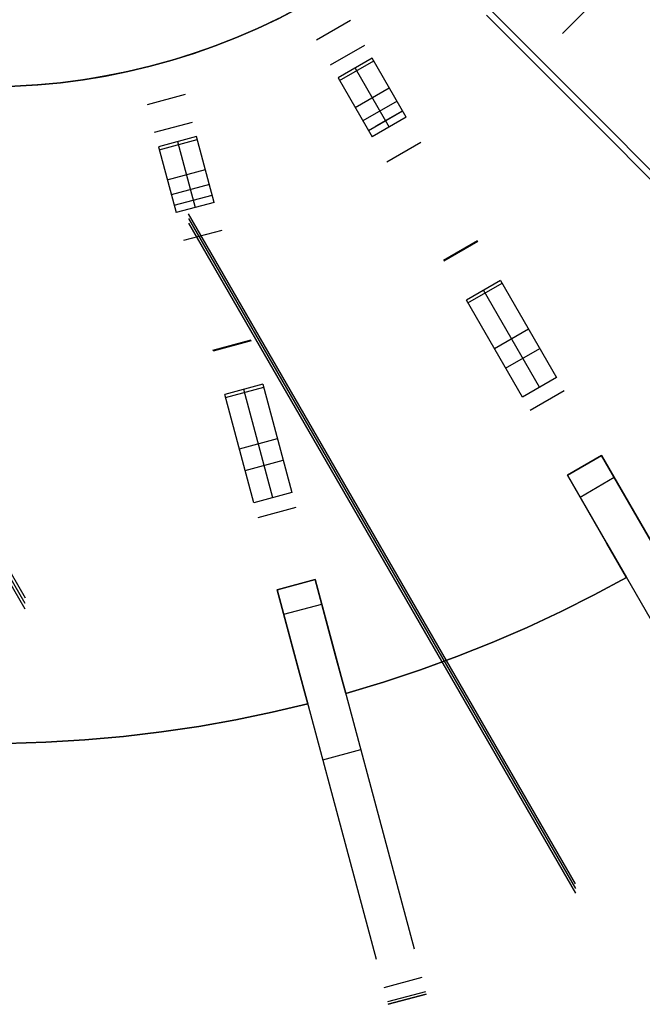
# Model space of a CAD drawing. Header units: millimetres. Extents: x 219 to 1209, y -2752 to -1762.
# Tile 16 of 27: x 724 to 914, y -2737 to -2437. Entities that reach past the tile are written whole.
import ezdxf

# ---------------------------------------------------------------- set-up
doc = ezdxf.new("R2010")
doc.units = ezdxf.units.MM

msp = doc.modelspace()

# ---------------------------------------------------------------- linework, layer by layer
at = {"extrusion": (-2.5e-05, 3.29131e-06, 1)}
msp.add_lwpolyline([(914.11, -2257.15), (913.98, -2264.09), (913.62, -2271.03), (913.02, -2277.95), (912.18, -2284.84), (911.1, -2291.7), (909.78, -2298.52), (908.22, -2305.29), (906.44, -2312), (904.42, -2318.65), (902.17, -2325.22), (899.69, -2331.7), (896.99, -2338.1), (894.07, -2344.4), (890.93, -2350.6), (887.58, -2356.68), (884.02, -2362.65), (880.25, -2368.48), (876.29, -2374.18), (872.12, -2379.74), (867.77, -2385.16), (863.23, -2390.42), (858.52, -2395.51), (853.63, -2400.44), (848.57, -2405.2), (843.34, -2409.78), (837.97, -2414.18), (832.44, -2418.38), (826.77, -2422.39), (820.96, -2426.21), (815.03, -2429.81), (808.97, -2433.22), (802.8, -2436.4), (796.53, -2439.37), (790.15, -2442.13), (783.68, -2444.66), (777.13, -2446.96), (770.5, -2449.03), (763.8, -2450.87), (757.05, -2452.48), (750.24, -2453.86), (743.39, -2454.99), (736.5, -2455.89), (729.58, -2456.55), (722.65, -2456.96), (715.71, -2457.14), (708.76, -2457.08), (701.82, -2456.77), (694.9, -2456.22), (688, -2455.44), (681.13, -2454.41), (674.3, -2453.15), (667.52, -2451.65), (660.8, -2449.91), (654.13, -2447.94), (647.55, -2445.75), (641.04, -2443.32), (634.62, -2440.67), (628.29, -2437.8), (622.07, -2434.71), (615.96, -2431.41), (609.97, -2427.9), (604.1, -2424.18), (598.37, -2420.26), (592.78, -2416.14), (587.33, -2411.83), (582.04, -2407.34), (576.9, -2402.66), (571.93, -2397.81), (567.13, -2392.79), (562.51, -2387.6), (558.07, -2382.26), (553.82, -2376.77), (549.77, -2371.13), (545.91, -2365.36), (542.25, -2359.45), (538.8, -2353.42), (535.57, -2347.28), (532.54, -2341.02), (529.74, -2334.67), (527.16, -2328.22), (524.81, -2321.69), (522.68, -2315.08), (520.78, -2308.39), (519.12, -2301.65), (517.69, -2294.85), (516.5, -2288.01), (515.55, -2281.13), (514.84, -2274.22), (514.36, -2267.29), (514.13, -2260.35), (514.14, -2253.41), (514.39, -2246.47), (514.88, -2239.54), (515.61, -2232.63), (516.58, -2225.75), (517.79, -2218.91), (519.24, -2212.12), (520.92, -2205.38)], dxfattribs=at)
at = {"extrusion": (2.5e-05, -3.29131e-06, 1)}
msp.add_lwpolyline([(520.93, -2205.38), (519.25, -2212.12), (517.81, -2218.92), (516.6, -2225.76), (515.63, -2232.63), (514.9, -2239.54), (514.4, -2246.47), (514.15, -2253.41), (514.14, -2260.35), (514.38, -2267.3), (514.85, -2274.22), (515.56, -2281.13), (516.51, -2288.01), (517.71, -2294.86), (519.13, -2301.65), (520.8, -2308.4), (522.69, -2315.08), (524.82, -2321.69), (527.17, -2328.22), (529.75, -2334.67), (532.56, -2341.03), (535.58, -2347.28), (538.82, -2353.42), (542.26, -2359.45), (545.92, -2365.36), (549.78, -2371.13), (553.84, -2376.77), (558.09, -2382.26), (562.52, -2387.61), (567.15, -2392.79), (571.94, -2397.81), (576.91, -2402.66), (582.05, -2407.34), (587.34, -2411.84), (592.79, -2416.14), (598.38, -2420.26), (604.12, -2424.18), (609.98, -2427.9), (615.98, -2431.41), (622.09, -2434.71), (628.31, -2437.8), (634.63, -2440.67), (641.05, -2443.32), (647.56, -2445.75), (654.15, -2447.95), (660.81, -2449.91), (667.53, -2451.65), (674.31, -2453.15), (681.14, -2454.41), (688.01, -2455.44), (694.91, -2456.22), (701.84, -2456.77), (708.78, -2457.08), (715.72, -2457.14), (722.66, -2456.97), (729.6, -2456.55), (736.51, -2455.89), (743.4, -2454.99), (750.25, -2453.86), (757.06, -2452.48), (763.82, -2450.88), (770.51, -2449.03), (777.14, -2446.96), (783.69, -2444.66), (790.16, -2442.13), (796.54, -2439.38), (802.82, -2436.4), (808.99, -2433.22), (815.04, -2429.82), (820.98, -2426.21), (826.78, -2422.4), (832.45, -2418.38), (837.98, -2414.18), (843.36, -2409.78), (848.58, -2405.2), (853.64, -2400.45), (858.53, -2395.52), (863.25, -2390.42), (867.78, -2385.16), (872.14, -2379.75), (876.3, -2374.19), (880.26, -2368.48), (884.03, -2362.65), (887.59, -2356.69), (890.94, -2350.6), (894.08, -2344.41), (897, -2338.11), (899.7, -2331.71), (902.18, -2325.22), (904.43, -2318.65), (906.45, -2312), (908.24, -2305.29), (909.79, -2298.52), (911.11, -2291.7), (912.19, -2284.84), (913.03, -2277.95), (913.64, -2271.03), (914, -2264.09), (914.12, -2257.15)], dxfattribs=at)
at = {"extrusion": (0.866025, 0.288675, 0.408248)}
for points in [[(-2581.62, -128.73), (-2690.03, -261.5)], [(-2692.71, -259.31), (-2584.3, -126.54)]]:
    msp.add_lwpolyline(points, dxfattribs=at)
at = {"extrusion": (0.288675, 0.866025, -0.408248)}
msp.add_lwpolyline([(-1714.13, -1058.32), (-1605.72, -925.55)], dxfattribs=at)
for points in [[(897.9, -2432.46), (889.42, -2440.94)], [(802.89, -2436.36), (796.62, -2439.34), (790.25, -2442.09), (783.78, -2444.62), (777.23, -2446.93), (770.61, -2449), (763.92, -2450.85), (757.16, -2452.46), (750.36, -2453.84), (743.51, -2454.97), (736.63, -2455.88), (729.72, -2456.54), (722.79, -2456.96)], [(824.85, -2436.95), (814.46, -2442.95)], [(818.8, -2450.47), (829.19, -2444.47)], [(831.47, -2448.42), (821.08, -2454.42)], [(821.55, -2455.24), (831.94, -2449.24)], [(841.86, -2466.42), (831.47, -2448.42)], [(826.27, -2451.42), (836.67, -2469.42)], [(821.08, -2454.42), (831.47, -2472.42)], [(826.27, -2463.42), (836.67, -2457.42)], [(774.54, -2459.49), (762.95, -2462.59)], [(839.04, -2461.52), (828.64, -2467.52)], [(830.31, -2470.41), (840.7, -2464.41)], [(832.72, -2469.02), (840.7, -2464.41)], [(841.86, -2466.42), (831.47, -2472.42)], [(765.2, -2470.98), (776.79, -2467.87)], [(777.97, -2472.27), (766.38, -2475.38)], [(766.62, -2476.29), (778.21, -2473.19)], [(783.35, -2492.35), (777.97, -2472.27)], [(766.38, -2475.38), (771.76, -2495.46)], [(772.17, -2473.83), (777.55, -2493.91)], [(846.27, -2474.05), (835.88, -2480.05)], [(769.07, -2485.42), (780.66, -2482.31)], [(781.88, -2486.89), (770.29, -2490)], [(771.16, -2493.22), (782.75, -2490.11)], [(783.35, -2492.35), (771.76, -2495.46)], [(785.63, -2500.86), (774.04, -2503.97)], [(853.14, -2509.95), (863.53, -2503.95)], [(863.69, -2504.22), (853.29, -2510.22)], [(870.53, -2516.08), (860.14, -2522.08)], [(860.61, -2522.9), (871.01, -2516.9)], [(870.53, -2516.08), (887.61, -2545.65)], [(882.41, -2548.65), (865.34, -2519.08)], [(877.21, -2551.65), (860.14, -2522.08)], [(868.68, -2536.86), (879.07, -2530.86)], [(782.97, -2537.32), (794.56, -2534.22)], [(794.64, -2534.51), (783.05, -2537.62)], [(872.1, -2542.8), (882.5, -2536.8)], [(887.61, -2545.65), (877.21, -2551.65)], [(798.19, -2547.74), (786.6, -2550.85)], [(798.19, -2547.74), (807.02, -2580.72)], [(795.43, -2583.83), (786.6, -2550.85)], [(786.84, -2551.76), (798.43, -2548.65)], [(801.23, -2582.27), (792.39, -2549.29)], [(889.97, -2549.74), (879.58, -2555.74)], [(791.02, -2567.34), (802.61, -2564.23)], [(901.31, -2569.38), (890.92, -2575.38)], [(901.31, -2569.38), (890.92, -2575.38)], [(901.31, -2569.38), (890.92, -2575.38)], [(901.31, -2569.38), (890.92, -2575.38)], [(901.31, -2569.38), (890.92, -2575.38)], [(901.31, -2569.38), (890.92, -2575.38)], [(890.92, -2575.38), (901.31, -2569.38)], [(890.92, -2575.38), (901.31, -2569.38)], [(890.92, -2575.38), (901.31, -2569.38)], [(901.31, -2569.38), (913.31, -2590.17)], [(913.31, -2590.17), (901.31, -2569.38)], [(913.31, -2590.17), (901.31, -2569.38)], [(901.31, -2569.38), (913.31, -2590.17)], [(901.31, -2569.38), (959.54, -2670.24)], [(792.79, -2573.96), (804.38, -2570.85)], [(902.92, -2596.17), (890.92, -2575.38)], [(890.92, -2575.38), (902.92, -2596.17)], [(902.92, -2596.17), (890.92, -2575.38)], [(902.92, -2596.17), (890.92, -2575.38)], [(890.92, -2575.38), (949.15, -2676.24)], [(894.77, -2582.06), (905.16, -2576.06)], [(807.02, -2580.72), (795.43, -2583.83)], [(808.25, -2585.29), (796.66, -2588.39)], [(913.31, -2590.17), (919.29, -2600.52)], [(919.29, -2600.52), (913.31, -2590.17)], [(919.29, -2600.52), (913.31, -2590.17)], [(913.31, -2590.17), (919.29, -2600.52)], [(908.89, -2606.52), (902.92, -2596.17)], [(902.92, -2596.17), (908.89, -2606.52)], [(908.89, -2606.52), (902.92, -2596.17)], [(908.89, -2606.52), (902.92, -2596.17)], [(814.12, -2607.19), (802.53, -2610.3)], [(814.12, -2607.19), (802.53, -2610.3)], [(814.12, -2607.19), (802.53, -2610.3)], [(814.12, -2607.19), (802.53, -2610.3)], [(814.12, -2607.19), (802.53, -2610.3)], [(814.12, -2607.19), (802.53, -2610.3)], [(802.53, -2610.3), (814.12, -2607.19)], [(802.53, -2610.3), (814.12, -2607.19)], [(802.53, -2610.3), (814.12, -2607.19)], [(814.12, -2607.19), (820.33, -2630.37)], [(820.33, -2630.37), (814.12, -2607.19)], [(820.33, -2630.37), (814.12, -2607.19)], [(814.12, -2607.19), (820.33, -2630.37)], [(814.12, -2607.19), (844.26, -2719.68)], [(823.42, -2641.92), (834.9, -2638.47), (846.17, -2634.72), (857.23, -2630.67), (868.05, -2626.34), (878.63, -2621.75), (888.97, -2616.9), (899.06, -2611.82), (908.89, -2606.52)], [(823.42, -2641.92), (834.9, -2638.47), (846.17, -2634.72), (857.23, -2630.67), (868.05, -2626.34), (878.63, -2621.75), (888.97, -2616.9), (899.06, -2611.82), (908.89, -2606.52)], [(908.89, -2606.52), (899.06, -2611.82), (888.97, -2616.9), (878.63, -2621.75), (868.05, -2626.34), (857.23, -2630.67), (846.17, -2634.72), (834.9, -2638.47), (823.42, -2641.92)], [(823.42, -2641.92), (834.9, -2638.47), (846.17, -2634.72), (857.23, -2630.67), (868.05, -2626.34), (878.63, -2621.75), (888.97, -2616.9), (899.06, -2611.82), (908.89, -2606.52)], [(908.89, -2606.52), (899.06, -2611.82), (888.97, -2616.9), (878.63, -2621.75), (868.05, -2626.34), (857.23, -2630.67), (846.17, -2634.72), (834.9, -2638.47), (823.42, -2641.92)], [(908.89, -2606.52), (899.06, -2611.82), (888.97, -2616.9), (878.63, -2621.75), (868.05, -2626.34), (857.23, -2630.67), (846.17, -2634.72), (834.9, -2638.47), (823.42, -2641.92)], [(808.74, -2633.48), (802.53, -2610.3)], [(802.53, -2610.3), (808.74, -2633.48)], [(808.74, -2633.48), (802.53, -2610.3)], [(808.74, -2633.48), (802.53, -2610.3)], [(802.53, -2610.3), (832.67, -2722.79)], [(804.52, -2617.75), (816.11, -2614.64)], [(820.33, -2630.37), (823.42, -2641.92)], [(823.42, -2641.92), (820.33, -2630.37)], [(823.42, -2641.92), (820.33, -2630.37)], [(820.33, -2630.37), (823.42, -2641.92)], [(811.83, -2645.03), (808.74, -2633.48)], [(808.74, -2633.48), (811.83, -2645.03)], [(811.83, -2645.03), (808.74, -2633.48)], [(811.83, -2645.03), (808.74, -2633.48)], [(720.11, -2657.1), (732.09, -2656.74), (743.95, -2656.03), (755.68, -2654.98), (767.25, -2653.6), (778.66, -2651.9), (789.9, -2649.9), (800.96, -2647.6), (811.83, -2645.03)], [(720.11, -2657.1), (732.09, -2656.74), (743.95, -2656.03), (755.68, -2654.98), (767.25, -2653.6), (778.66, -2651.9), (789.9, -2649.9), (800.96, -2647.6), (811.83, -2645.03)], [(811.83, -2645.03), (800.96, -2647.6), (789.9, -2649.9), (778.66, -2651.9), (767.25, -2653.6), (755.68, -2654.98), (743.95, -2656.03), (732.09, -2656.74), (720.11, -2657.1)], [(720.11, -2657.1), (732.09, -2656.74), (743.95, -2656.03), (755.68, -2654.98), (767.25, -2653.6), (778.66, -2651.9), (789.9, -2649.9), (800.96, -2647.6), (811.83, -2645.03)], [(811.83, -2645.03), (800.96, -2647.6), (789.9, -2649.9), (778.66, -2651.9), (767.25, -2653.6), (755.68, -2654.98), (743.95, -2656.03), (732.09, -2656.74), (720.11, -2657.1)], [(811.83, -2645.03), (800.96, -2647.6), (789.9, -2649.9), (778.66, -2651.9), (767.25, -2653.6), (755.68, -2654.98), (743.95, -2656.03), (732.09, -2656.74), (720.11, -2657.1)], [(816.41, -2662.1), (828, -2658.99)], [(846.6, -2728.42), (835.01, -2731.53)], [(847.75, -2732.7), (836.16, -2735.8)], [(847.94, -2733.43), (836.35, -2736.54)], [(847.94, -2733.43), (836.35, -2736.54)], [(836.35, -2736.54), (847.94, -2733.43)], [(836.35, -2736.54), (847.94, -2733.43)]]:
    msp.add_lwpolyline(points)
at = {"extrusion": (0.835477, 0.361444, 0.413928)}
for points in [[(-2808.04, -153.74), (-2589.01, 55.83)], [(-2593.43, 60.44), (-2812.46, -149.12)]]:
    msp.add_lwpolyline(points, dxfattribs=at)
at = {"extrusion": (0.866025, 0.5, -7.86288e-15)}
msp.add_lwpolyline([(-2536.12, 0), (-2535.64, -0.01), (-2535.16, -0.03), (-2534.67, -0.08), (-2534.19, -0.13), (-2533.72, -0.21), (-2533.24, -0.3), (-2532.77, -0.41), (-2532.3, -0.53), (-2531.84, -0.67), (-2531.38, -0.83), (-2530.93, -1), (-2530.48, -1.19), (-2530.04, -1.39), (-2529.61, -1.61), (-2529.18, -1.84), (-2528.77, -2.09), (-2528.36, -2.35), (-2527.96, -2.63), (-2527.57, -2.92), (-2527.19, -3.22), (-2526.83, -3.53), (-2526.47, -3.86), (-2526.13, -4.2), (-2525.79, -4.55), (-2525.47, -4.92), (-2525.16, -5.29), (-2524.87, -5.67), (-2524.59, -6.07), (-2524.32, -6.47), (-2524.07, -6.88), (-2523.83, -7.31), (-2523.6, -7.74), (-2523.4, -8.17), (-2523.2, -8.62), (-2523.02, -9.07), (-2522.86, -9.52), (-2522.71, -9.98), (-2522.58, -10.45), (-2522.47, -10.92), (-2522.37, -11.39), (-2522.29, -11.87), (-2522.22, -12.35), (-2522.17, -12.83), (-2522.14, -13.32), (-2522.13, -13.8), (-2522.13, -14.28), (-2522.15, -14.77), (-2522.18, -15.25), (-2522.23, -15.73), (-2522.3, -16.21), (-2522.39, -16.69), (-2522.49, -17.16), (-2522.6, -17.63), (-2522.74, -18.1), (-2522.89, -18.56)], dxfattribs=at)
at = {"extrusion": (0.986662, 0.046517, 0.155996)}
for points in [[(-2473.09, -128.96), (-2498.3, -212.37)], [(-2501.06, -211.54), (-2475.85, -128.13)], [(-2503.81, -210.71), (-2478.6, -127.29)]]:
    msp.add_lwpolyline(points, dxfattribs=at)
at = {"extrusion": (0.707107, 0.707107, 5.81678e-15)}
msp.add_lwpolyline([(-2346.11, 0), (-2346.59, -0.01), (-2347.06, -0.03), (-2347.54, -0.07), (-2348.01, -0.13), (-2348.48, -0.2), (-2348.95, -0.29), (-2349.41, -0.4), (-2349.87, -0.52), (-2350.33, -0.65), (-2350.78, -0.8), (-2351.23, -0.97), (-2351.67, -1.15), (-2352.1, -1.35), (-2352.53, -1.56), (-2352.95, -1.79), (-2353.36, -2.02), (-2353.77, -2.28), (-2354.16, -2.55), (-2354.54, -2.83), (-2354.92, -3.12)], dxfattribs=at)
at = {"extrusion": (0.361444, 0.835477, -0.413928)}
msp.add_lwpolyline([(-1787.7, -781.67), (-2006.73, -991.24)], dxfattribs=at)
at = {"extrusion": (0.866025, 0.5, -2.07158e-14)}
msp.add_lwpolyline([(-2522.89, -18.56), (-2522.74, -18.1), (-2522.6, -17.63), (-2522.49, -17.16), (-2522.39, -16.69), (-2522.3, -16.21), (-2522.23, -15.73), (-2522.18, -15.25), (-2522.15, -14.77), (-2522.13, -14.28), (-2522.13, -13.8), (-2522.14, -13.32), (-2522.17, -12.83), (-2522.22, -12.35), (-2522.29, -11.87), (-2522.37, -11.39), (-2522.47, -10.92), (-2522.58, -10.45), (-2522.71, -9.98), (-2522.86, -9.52), (-2523.02, -9.07), (-2523.2, -8.62), (-2523.4, -8.17), (-2523.6, -7.74), (-2523.83, -7.31), (-2524.07, -6.88), (-2524.32, -6.47), (-2524.59, -6.07), (-2524.87, -5.67), (-2525.16, -5.29), (-2525.47, -4.92), (-2525.79, -4.55), (-2526.13, -4.2), (-2526.47, -3.86), (-2526.83, -3.53), (-2527.19, -3.22), (-2527.57, -2.92), (-2527.96, -2.63), (-2528.36, -2.35), (-2528.77, -2.09), (-2529.18, -1.84), (-2529.61, -1.61), (-2530.04, -1.39), (-2530.48, -1.19), (-2530.93, -1), (-2531.38, -0.83), (-2531.84, -0.67), (-2532.3, -0.53), (-2532.77, -0.41), (-2533.24, -0.3), (-2533.72, -0.21), (-2534.19, -0.13), (-2534.67, -0.08), (-2535.16, -0.03), (-2535.64, -0.01), (-2536.12, 0)], dxfattribs=at)
at = {"extrusion": (0.866025, 0.5, -5.71474e-14)}
msp.add_lwpolyline([(-2522.89, -18.56), (-2522.74, -18.1), (-2522.6, -17.63), (-2522.49, -17.16), (-2522.39, -16.69), (-2522.3, -16.21), (-2522.23, -15.73), (-2522.18, -15.25), (-2522.15, -14.77), (-2522.13, -14.28), (-2522.13, -13.8), (-2522.14, -13.32), (-2522.17, -12.83), (-2522.22, -12.35), (-2522.29, -11.87), (-2522.37, -11.39), (-2522.47, -10.92), (-2522.58, -10.45), (-2522.71, -9.98), (-2522.86, -9.52), (-2523.02, -9.07), (-2523.2, -8.62), (-2523.4, -8.17), (-2523.6, -7.74), (-2523.83, -7.31), (-2524.07, -6.88), (-2524.32, -6.47), (-2524.59, -6.07), (-2524.87, -5.67), (-2525.16, -5.29), (-2525.47, -4.92), (-2525.79, -4.55), (-2526.13, -4.2), (-2526.47, -3.86), (-2526.83, -3.53), (-2527.19, -3.22), (-2527.57, -2.92), (-2527.96, -2.63), (-2528.36, -2.35), (-2528.77, -2.09), (-2529.18, -1.84), (-2529.61, -1.61), (-2530.04, -1.39), (-2530.48, -1.19), (-2530.93, -1), (-2531.38, -0.83), (-2531.84, -0.67), (-2532.3, -0.53), (-2532.77, -0.41), (-2533.24, -0.3), (-2533.72, -0.21), (-2534.19, -0.13), (-2534.67, -0.08), (-2535.16, -0.03), (-2535.64, -0.01), (-2536.12, 0)], dxfattribs=at)
at = {"extrusion": (0.965926, 0.258819, 3.45431e-15)}
msp.add_lwpolyline([(-2576.15, -18.56), (-2576, -18.1), (-2575.86, -17.63), (-2575.75, -17.16), (-2575.65, -16.69), (-2575.56, -16.21), (-2575.49, -15.73), (-2575.44, -15.25), (-2575.41, -14.77), (-2575.39, -14.28), (-2575.39, -13.8), (-2575.4, -13.32), (-2575.43, -12.83), (-2575.48, -12.35), (-2575.55, -11.87), (-2575.63, -11.39), (-2575.73, -10.92), (-2575.84, -10.45), (-2575.97, -9.98), (-2576.12, -9.52), (-2576.28, -9.07), (-2576.46, -8.62), (-2576.66, -8.17), (-2576.86, -7.74), (-2577.09, -7.31), (-2577.33, -6.88), (-2577.58, -6.47), (-2577.85, -6.07), (-2578.13, -5.67), (-2578.42, -5.29), (-2578.73, -4.92), (-2579.05, -4.55), (-2579.39, -4.2), (-2579.73, -3.86), (-2580.09, -3.53), (-2580.45, -3.22), (-2580.83, -2.92), (-2581.22, -2.63), (-2581.62, -2.35), (-2582.03, -2.09), (-2582.44, -1.84), (-2582.87, -1.61), (-2583.3, -1.39), (-2583.74, -1.19), (-2584.19, -1), (-2584.64, -0.83), (-2585.1, -0.67), (-2585.56, -0.53), (-2586.03, -0.41), (-2586.5, -0.3), (-2586.98, -0.21), (-2587.45, -0.13), (-2587.93, -0.08), (-2588.42, -0.03), (-2588.9, -0.01), (-2589.38, 0)], dxfattribs=at)
at = {"extrusion": (0.996444, 0.026593, 0.079957)}
for points in [[(-2508.26, -157.35), (-2480.67, -74.69)], [(-2479.27, -75.16), (-2506.86, -157.82)], [(-2509.66, -156.88), (-2482.07, -74.23)]]:
    msp.add_lwpolyline(points, dxfattribs=at)
at = {"extrusion": (0.965926, 0.258819, 1.63379e-14)}
msp.add_lwpolyline([(-2589.38, 0), (-2588.9, -0.01), (-2588.42, -0.03), (-2587.93, -0.08), (-2587.45, -0.13), (-2586.98, -0.21), (-2586.5, -0.3), (-2586.03, -0.41), (-2585.56, -0.53), (-2585.1, -0.67), (-2584.64, -0.83), (-2584.19, -1), (-2583.74, -1.19), (-2583.3, -1.39), (-2582.87, -1.61), (-2582.44, -1.84), (-2582.03, -2.09), (-2581.62, -2.35), (-2581.22, -2.63), (-2580.83, -2.92), (-2580.45, -3.22), (-2580.09, -3.53), (-2579.73, -3.86), (-2579.39, -4.2), (-2579.05, -4.55), (-2578.73, -4.92), (-2578.42, -5.29), (-2578.13, -5.67), (-2577.85, -6.07), (-2577.58, -6.47), (-2577.33, -6.88), (-2577.09, -7.31), (-2576.86, -7.74), (-2576.66, -8.17), (-2576.46, -8.62), (-2576.28, -9.07), (-2576.12, -9.52), (-2575.97, -9.98), (-2575.84, -10.45), (-2575.73, -10.92), (-2575.63, -11.39), (-2575.55, -11.87), (-2575.48, -12.35), (-2575.43, -12.83), (-2575.4, -13.32), (-2575.39, -13.8), (-2575.39, -14.28), (-2575.41, -14.77), (-2575.44, -15.25), (-2575.49, -15.73), (-2575.56, -16.21), (-2575.65, -16.69), (-2575.75, -17.16), (-2575.86, -17.63), (-2576, -18.1), (-2576.15, -18.56)], dxfattribs=at)
at = {"extrusion": (0.866025, 0.5, 5.7502e-14)}
msp.add_lwpolyline([(-2554.6, -106.29), (-2554.28, -105.97), (-2553.98, -105.63), (-2553.68, -105.28), (-2553.4, -104.93), (-2553.13, -104.57), (-2552.87, -104.19), (-2552.62, -103.81), (-2552.39, -103.42), (-2552.17, -103.03), (-2551.96, -102.62), (-2551.76, -102.21), (-2551.58, -101.8), (-2551.41, -101.38), (-2551.26, -100.95)], dxfattribs=at)
at = {"extrusion": (0.965926, 0.258819, -2.31935e-14)}
msp.add_lwpolyline([(-2576.15, -18.56), (-2576, -18.1), (-2575.86, -17.63), (-2575.75, -17.16), (-2575.65, -16.69), (-2575.56, -16.21), (-2575.49, -15.73), (-2575.44, -15.25), (-2575.41, -14.77), (-2575.39, -14.28), (-2575.39, -13.8), (-2575.4, -13.32), (-2575.43, -12.83), (-2575.48, -12.35), (-2575.55, -11.87), (-2575.63, -11.39), (-2575.73, -10.92), (-2575.84, -10.45), (-2575.97, -9.98), (-2576.12, -9.52), (-2576.28, -9.07), (-2576.46, -8.62), (-2576.66, -8.17), (-2576.86, -7.74), (-2577.09, -7.31), (-2577.33, -6.88), (-2577.58, -6.47), (-2577.85, -6.07), (-2578.13, -5.67), (-2578.42, -5.29), (-2578.73, -4.92), (-2579.05, -4.55), (-2579.39, -4.2), (-2579.73, -3.86), (-2580.09, -3.53), (-2580.45, -3.22), (-2580.83, -2.92), (-2581.22, -2.63), (-2581.62, -2.35), (-2582.03, -2.09), (-2582.44, -1.84), (-2582.87, -1.61), (-2583.3, -1.39), (-2583.74, -1.19), (-2584.19, -1), (-2584.64, -0.83), (-2585.1, -0.67), (-2585.56, -0.53), (-2586.03, -0.41), (-2586.5, -0.3), (-2586.98, -0.21), (-2587.45, -0.13), (-2587.93, -0.08), (-2588.42, -0.03), (-2588.9, -0.01), (-2589.38, 0)], dxfattribs=at)
at = {"extrusion": (0.866025, 0.5, -2.43677e-13)}
msp.add_lwpolyline([(-2554.6, -106.29), (-2554.28, -105.97), (-2553.98, -105.63), (-2553.68, -105.28), (-2553.4, -104.93), (-2553.13, -104.57), (-2552.87, -104.19), (-2552.62, -103.81), (-2552.39, -103.42), (-2552.17, -103.03), (-2551.96, -102.62), (-2551.76, -102.21), (-2551.58, -101.8), (-2551.41, -101.38), (-2551.26, -100.95)], dxfattribs=at)
at = {"extrusion": (0.935414, 0.231455, 0.267261)}
for points in [[(-2594.2, -162.34), (-2710.65, -288.12)], [(-2712.31, -286.58), (-2595.86, -160.79)], [(-2713.98, -285.04), (-2597.53, -159.25)]]:
    msp.add_lwpolyline(points, dxfattribs=at)
at = {"extrusion": (0.866025, 0.5, -5.88693e-14)}
msp.add_lwpolyline([(-2554.6, -106.29), (-2554.28, -105.97), (-2553.98, -105.63), (-2553.68, -105.28), (-2553.4, -104.93), (-2553.13, -104.57), (-2552.87, -104.19), (-2552.62, -103.81), (-2552.39, -103.42), (-2552.17, -103.03), (-2551.96, -102.62), (-2551.76, -102.21), (-2551.58, -101.8), (-2551.41, -101.38), (-2551.26, -100.95)], dxfattribs=at)
at = {"extrusion": (0.866025, 0.5, -3.1928e-13)}
msp.add_lwpolyline([(-2565.73, -3.12), (-2565.35, -2.83), (-2564.96, -2.55), (-2564.57, -2.28), (-2564.17, -2.02), (-2563.76, -1.79), (-2563.34, -1.56), (-2562.91, -1.35), (-2562.47, -1.15), (-2562.03, -0.97), (-2561.59, -0.8), (-2561.14, -0.65), (-2560.68, -0.52), (-2560.22, -0.4), (-2559.75, -0.29), (-2559.29, -0.2), (-2558.81, -0.13), (-2558.34, -0.07), (-2557.87, -0.03), (-2557.39, -0.01), (-2556.91, 0)], dxfattribs=at)
at = {"extrusion": (0.866025, 0.5, 3.09322e-15)}
msp.add_lwpolyline([(-2556.91, 0), (-2557.39, -0.01), (-2557.87, -0.03), (-2558.34, -0.07), (-2558.81, -0.13), (-2559.29, -0.2), (-2559.75, -0.29), (-2560.22, -0.4), (-2560.68, -0.52), (-2561.14, -0.65), (-2561.59, -0.8), (-2562.03, -0.97), (-2562.47, -1.15), (-2562.91, -1.35), (-2563.34, -1.56), (-2563.76, -1.79), (-2564.17, -2.02), (-2564.57, -2.28), (-2564.96, -2.55), (-2565.35, -2.83), (-2565.73, -3.12)], dxfattribs=at)
at = {"extrusion": (0.866025, 0.5, 2.06909e-13)}
msp.add_lwpolyline([(-2556.91, 0), (-2557.39, -0.01), (-2557.87, -0.03), (-2558.34, -0.07), (-2558.81, -0.13), (-2559.29, -0.2), (-2559.75, -0.29), (-2560.22, -0.4), (-2560.68, -0.52), (-2561.14, -0.65), (-2561.59, -0.8), (-2562.03, -0.97), (-2562.47, -1.15), (-2562.91, -1.35), (-2563.34, -1.56), (-2563.76, -1.79), (-2564.17, -2.02), (-2564.57, -2.28), (-2564.96, -2.55), (-2565.35, -2.83), (-2565.73, -3.12)], dxfattribs=at)
at = {"extrusion": (0.921418, 0.283824, 0.265392)}
for points in [[(-2843.2, -222.23), (-2613.55, -24.36)], [(-2614.88, -22.81), (-2844.54, -220.68)], [(-2616.22, -21.26), (-2845.88, -219.12)]]:
    msp.add_lwpolyline(points, dxfattribs=at)
at = {"extrusion": (0.965926, 0.258819, 8.80064e-14)}
msp.add_lwpolyline([(-2607.86, -106.29), (-2607.54, -105.97), (-2607.23, -105.63), (-2606.94, -105.28), (-2606.66, -104.93), (-2606.39, -104.57), (-2606.13, -104.19), (-2605.88, -103.81), (-2605.65, -103.42), (-2605.43, -103.03), (-2605.22, -102.62), (-2605.02, -102.21), (-2604.84, -101.8), (-2604.67, -101.38), (-2604.52, -100.95)], dxfattribs=at)
at = {"extrusion": (0.965926, 0.258819, -5.62943e-14)}
msp.add_lwpolyline([(-2607.86, -106.29), (-2607.54, -105.97), (-2607.23, -105.63), (-2606.94, -105.28), (-2606.66, -104.93), (-2606.39, -104.57), (-2606.13, -104.19), (-2605.88, -103.81), (-2605.65, -103.42), (-2605.43, -103.03), (-2605.22, -102.62), (-2605.02, -102.21), (-2604.84, -101.8), (-2604.67, -101.38), (-2604.52, -100.95)], dxfattribs=at)
at = {"extrusion": (0.965926, 0.258819, 1.17548e-13)}
msp.add_lwpolyline([(-2607.86, -106.29), (-2607.54, -105.97), (-2607.23, -105.63), (-2606.94, -105.28), (-2606.66, -104.93), (-2606.39, -104.57), (-2606.13, -104.19), (-2605.88, -103.81), (-2605.65, -103.42), (-2605.43, -103.03), (-2605.22, -102.62), (-2605.02, -102.21), (-2604.84, -101.8), (-2604.67, -101.38), (-2604.52, -100.95)], dxfattribs=at)
at = {"extrusion": (0.983111, 0.127147, 0.131633)}
for points in [[(-2690.87, -287), (-2570.74, -164.73)], [(-2569.94, -165.51), (-2690.08, -287.78)], [(-2691.67, -286.22), (-2571.54, -163.94)]]:
    msp.add_lwpolyline(points, dxfattribs=at)
at = {"extrusion": (0.965926, 0.258819, 1.13773e-13)}
msp.add_lwpolyline([(-2610.17, 0), (-2610.65, -0.01), (-2611.13, -0.03), (-2611.6, -0.07), (-2612.07, -0.13), (-2612.55, -0.2), (-2613.01, -0.29), (-2613.48, -0.4), (-2613.94, -0.52), (-2614.4, -0.65), (-2614.85, -0.8), (-2615.29, -0.97), (-2615.73, -1.15), (-2616.17, -1.35), (-2616.6, -1.56), (-2617.02, -1.79), (-2617.43, -2.02), (-2617.83, -2.28), (-2618.22, -2.55), (-2618.61, -2.83), (-2618.99, -3.12)], dxfattribs=at)
at = {"extrusion": (0.965926, 0.258819, -6.19762e-14)}
msp.add_lwpolyline([(-2618.99, -3.12), (-2618.61, -2.83), (-2618.22, -2.55), (-2617.83, -2.28), (-2617.43, -2.02), (-2617.02, -1.79), (-2616.6, -1.56), (-2616.17, -1.35), (-2615.73, -1.15), (-2615.29, -0.97), (-2614.85, -0.8), (-2614.4, -0.65), (-2613.94, -0.52), (-2613.48, -0.4), (-2613.01, -0.29), (-2612.55, -0.2), (-2612.07, -0.13), (-2611.6, -0.07), (-2611.13, -0.03), (-2610.65, -0.01), (-2610.17, 0)], dxfattribs=at)
at = {"extrusion": (0.965926, 0.258819, 3.43348e-15)}
msp.add_lwpolyline([(-2610.17, 0), (-2610.65, -0.01), (-2611.13, -0.03), (-2611.6, -0.07), (-2612.07, -0.13), (-2612.55, -0.2), (-2613.01, -0.29), (-2613.48, -0.4), (-2613.94, -0.52), (-2614.4, -0.65), (-2614.85, -0.8), (-2615.29, -0.97), (-2615.73, -1.15), (-2616.17, -1.35), (-2616.6, -1.56), (-2617.02, -1.79), (-2617.43, -2.02), (-2617.83, -2.28), (-2618.22, -2.55), (-2618.61, -2.83), (-2618.99, -3.12)], dxfattribs=at)
at = {"extrusion": (0.979562, 0.154139, 0.129223)}
for points in [[(-2593.22, -52.38), (-2827.49, -244.76)], [(-2826.85, -245.53), (-2592.59, -53.15)], [(-2593.85, -51.6), (-2828.12, -243.99)]]:
    msp.add_lwpolyline(points, dxfattribs=at)
at = {"extrusion": (0.866025, 0.5, 1.70022e-14)}
msp.add_lwpolyline([(-2600.56, -797.99), (-2600.47, -798.46), (-2600.39, -798.94), (-2600.33, -799.41), (-2600.29, -799.89), (-2600.26, -800.37), (-2600.25, -800.85), (-2600.26, -801.33), (-2600.28, -801.81), (-2600.32, -802.28), (-2600.38, -802.76), (-2600.45, -803.23), (-2600.54, -803.7), (-2600.64, -804.17), (-2600.76, -804.64), (-2600.9, -805.1), (-2601.05, -805.55), (-2601.21, -806), (-2601.4, -806.44), (-2601.59, -806.88), (-2601.81, -807.31), (-2602.03, -807.73), (-2602.27, -808.15), (-2602.53, -808.55), (-2602.8, -808.95), (-2603.08, -809.34), (-2603.37, -809.71), (-2603.68, -810.08), (-2604, -810.44), (-2604.33, -810.78), (-2604.68, -811.12), (-2605.03, -811.44), (-2605.4, -811.75), (-2605.78, -812.05), (-2606.16, -812.33), (-2606.56, -812.6), (-2606.96, -812.86), (-2607.38, -813.1), (-2607.8, -813.33), (-2608.23, -813.54), (-2608.66, -813.74), (-2609.1, -813.92), (-2609.55, -814.09), (-2610.01, -814.24), (-2610.47, -814.38), (-2610.93, -814.5), (-2611.4, -814.61), (-2611.87, -814.7), (-2612.34, -814.77), (-2612.82, -814.83), (-2613.3, -814.87), (-2613.77, -814.9), (-2614.25, -814.9)], dxfattribs=at)
at = {"extrusion": (0.994582, 0.01882, -0.102238)}
for points in [[(-2585.97, -354.51), (-2520.11, -710.37)], [(-2523.01, -710.91), (-2588.87, -355.05)], [(-2525.91, -711.44), (-2591.78, -355.59)]]:
    msp.add_lwpolyline(points, dxfattribs=at)
at = {"extrusion": (0.866025, 0.5, -1.32454e-14)}
msp.add_lwpolyline([(-2614.25, -814.9), (-2613.77, -814.9), (-2613.3, -814.87), (-2612.82, -814.83), (-2612.34, -814.77), (-2611.87, -814.7), (-2611.4, -814.61), (-2610.93, -814.5), (-2610.47, -814.38), (-2610.01, -814.24), (-2609.55, -814.09), (-2609.1, -813.92), (-2608.66, -813.74), (-2608.23, -813.54), (-2607.8, -813.33), (-2607.38, -813.1), (-2606.96, -812.86), (-2606.56, -812.6), (-2606.16, -812.33), (-2605.78, -812.05), (-2605.4, -811.75), (-2605.03, -811.44), (-2604.68, -811.12), (-2604.33, -810.78), (-2604, -810.44), (-2603.68, -810.08), (-2603.37, -809.71), (-2603.08, -809.34), (-2602.8, -808.95), (-2602.53, -808.55), (-2602.27, -808.15), (-2602.03, -807.73), (-2601.81, -807.31), (-2601.59, -806.88), (-2601.4, -806.44), (-2601.21, -806), (-2601.05, -805.55), (-2600.9, -805.1), (-2600.76, -804.64), (-2600.64, -804.17), (-2600.54, -803.7), (-2600.45, -803.23), (-2600.38, -802.76), (-2600.32, -802.28), (-2600.28, -801.81), (-2600.26, -801.33), (-2600.25, -800.85), (-2600.26, -800.37), (-2600.29, -799.89), (-2600.33, -799.41), (-2600.39, -798.94), (-2600.47, -798.46), (-2600.56, -797.99)], dxfattribs=at)
at = {"extrusion": (0.866025, 0.5, -1.8961e-14)}
msp.add_lwpolyline([(-2614.25, -814.9), (-2613.77, -814.9), (-2613.3, -814.87), (-2612.82, -814.83), (-2612.34, -814.77), (-2611.87, -814.7), (-2611.4, -814.61), (-2610.93, -814.5), (-2610.47, -814.38), (-2610.01, -814.24), (-2609.55, -814.09), (-2609.1, -813.92), (-2608.66, -813.74), (-2608.23, -813.54), (-2607.8, -813.33), (-2607.38, -813.1), (-2606.96, -812.86), (-2606.56, -812.6), (-2606.16, -812.33), (-2605.78, -812.05), (-2605.4, -811.75), (-2605.03, -811.44), (-2604.68, -811.12), (-2604.33, -810.78), (-2604, -810.44), (-2603.68, -810.08), (-2603.37, -809.71), (-2603.08, -809.34), (-2602.8, -808.95), (-2602.53, -808.55), (-2602.27, -808.15), (-2602.03, -807.73), (-2601.81, -807.31), (-2601.59, -806.88), (-2601.4, -806.44), (-2601.21, -806), (-2601.05, -805.55), (-2600.9, -805.1), (-2600.76, -804.64), (-2600.64, -804.17), (-2600.54, -803.7), (-2600.45, -803.23), (-2600.38, -802.76), (-2600.32, -802.28), (-2600.28, -801.81), (-2600.26, -801.33), (-2600.25, -800.85), (-2600.26, -800.37), (-2600.29, -799.89), (-2600.33, -799.41), (-2600.39, -798.94), (-2600.47, -798.46), (-2600.56, -797.99)], dxfattribs=at)
at = {"extrusion": (0.965926, 0.258819, -4.18056e-15)}
msp.add_lwpolyline([(-2667.51, -814.9), (-2667.03, -814.9), (-2666.56, -814.87), (-2666.08, -814.83), (-2665.6, -814.77), (-2665.13, -814.7), (-2664.66, -814.61), (-2664.19, -814.5), (-2663.73, -814.38), (-2663.27, -814.24), (-2662.81, -814.09), (-2662.36, -813.92), (-2661.92, -813.74), (-2661.49, -813.54), (-2661.06, -813.33), (-2660.64, -813.1), (-2660.22, -812.86), (-2659.82, -812.6), (-2659.42, -812.33), (-2659.04, -812.05), (-2658.66, -811.75), (-2658.29, -811.44), (-2657.94, -811.12), (-2657.59, -810.78), (-2657.26, -810.44), (-2656.94, -810.08), (-2656.63, -809.71), (-2656.34, -809.34), (-2656.06, -808.95), (-2655.79, -808.55), (-2655.53, -808.15), (-2655.29, -807.73), (-2655.06, -807.31), (-2654.85, -806.88), (-2654.66, -806.44), (-2654.47, -806), (-2654.31, -805.55), (-2654.16, -805.1), (-2654.02, -804.64), (-2653.9, -804.17), (-2653.8, -803.7), (-2653.71, -803.23), (-2653.64, -802.76), (-2653.58, -802.28), (-2653.54, -801.81), (-2653.52, -801.33), (-2653.51, -800.85), (-2653.52, -800.37), (-2653.55, -799.89), (-2653.59, -799.41), (-2653.65, -798.94), (-2653.73, -798.46), (-2653.82, -797.99)], dxfattribs=at)
at = {"extrusion": (0.998551, 0.010822, -0.052712)}
for points in [[(-2544.46, -756.75), (-2617.35, -402.27)], [(-2615.86, -401.96), (-2542.97, -756.45)], [(-2545.95, -757.06), (-2618.84, -402.57)]]:
    msp.add_lwpolyline(points, dxfattribs=at)
at = {"extrusion": (0.965926, 0.258819, -1.89827e-14)}
msp.add_lwpolyline([(-2653.82, -797.99), (-2653.73, -798.46), (-2653.65, -798.94), (-2653.59, -799.41), (-2653.55, -799.89), (-2653.52, -800.37), (-2653.51, -800.85), (-2653.52, -801.33), (-2653.54, -801.81), (-2653.58, -802.28), (-2653.64, -802.76), (-2653.71, -803.23), (-2653.8, -803.7), (-2653.9, -804.17), (-2654.02, -804.64), (-2654.16, -805.1), (-2654.31, -805.55), (-2654.47, -806), (-2654.66, -806.44), (-2654.85, -806.88), (-2655.06, -807.31), (-2655.29, -807.73), (-2655.53, -808.15), (-2655.79, -808.55), (-2656.06, -808.95), (-2656.34, -809.34), (-2656.63, -809.71), (-2656.94, -810.08), (-2657.26, -810.44), (-2657.59, -810.78), (-2657.94, -811.12), (-2658.29, -811.44), (-2658.66, -811.75), (-2659.04, -812.05), (-2659.42, -812.33), (-2659.82, -812.6), (-2660.22, -812.86), (-2660.64, -813.1), (-2661.06, -813.33), (-2661.49, -813.54), (-2661.92, -813.74), (-2662.36, -813.92), (-2662.81, -814.09), (-2663.27, -814.24), (-2663.73, -814.38), (-2664.19, -814.5), (-2664.66, -814.61), (-2665.13, -814.7), (-2665.6, -814.77), (-2666.08, -814.83), (-2666.56, -814.87), (-2667.03, -814.9), (-2667.51, -814.9)], dxfattribs=at)
at = {"extrusion": (0.965926, 0.258819, -1.97391e-15)}
msp.add_lwpolyline([(-2667.51, -814.9), (-2667.03, -814.9), (-2666.56, -814.87), (-2666.08, -814.83), (-2665.6, -814.77), (-2665.13, -814.7), (-2664.66, -814.61), (-2664.19, -814.5), (-2663.73, -814.38), (-2663.27, -814.24), (-2662.81, -814.09), (-2662.36, -813.92), (-2661.92, -813.74), (-2661.49, -813.54), (-2661.06, -813.33), (-2660.64, -813.1), (-2660.22, -812.86), (-2659.82, -812.6), (-2659.42, -812.33), (-2659.04, -812.05), (-2658.66, -811.75), (-2658.29, -811.44), (-2657.94, -811.12), (-2657.59, -810.78), (-2657.26, -810.44), (-2656.94, -810.08), (-2656.63, -809.71), (-2656.34, -809.34), (-2656.06, -808.95), (-2655.79, -808.55), (-2655.53, -808.15), (-2655.29, -807.73), (-2655.06, -807.31), (-2654.85, -806.88), (-2654.66, -806.44), (-2654.47, -806), (-2654.31, -805.55), (-2654.16, -805.1), (-2654.02, -804.64), (-2653.9, -804.17), (-2653.8, -803.7), (-2653.71, -803.23), (-2653.64, -802.76), (-2653.58, -802.28), (-2653.54, -801.81), (-2653.52, -801.33), (-2653.51, -800.85), (-2653.52, -800.37), (-2653.55, -799.89), (-2653.59, -799.41), (-2653.65, -798.94), (-2653.73, -798.46), (-2653.82, -797.99)], dxfattribs=at)
at = {"extrusion": (0.866025, 0.5, 6.07205e-15)}
msp.add_lwpolyline([(-2648.4, -814.9), (-2648.57, -814.9), (-2648.74, -814.89), (-2648.91, -814.88), (-2649.08, -814.86), (-2649.25, -814.83), (-2649.42, -814.8), (-2649.59, -814.76), (-2649.76, -814.72), (-2649.92, -814.67), (-2650.09, -814.61), (-2650.25, -814.55), (-2650.41, -814.48), (-2650.56, -814.41), (-2650.72, -814.33), (-2650.87, -814.25), (-2651.02, -814.16), (-2651.16, -814.07), (-2651.3, -813.97), (-2651.44, -813.87), (-2651.58, -813.77), (-2651.71, -813.65), (-2651.83, -813.54), (-2651.96, -813.42), (-2652.07, -813.29), (-2652.19, -813.16), (-2652.3, -813.03), (-2652.4, -812.9), (-2652.51, -812.76), (-2652.6, -812.61), (-2652.69, -812.47), (-2652.78, -812.32), (-2652.86, -812.17), (-2652.93, -812.01), (-2653, -811.85), (-2653.07, -811.69), (-2653.13, -811.53)], dxfattribs=at)
at = {"extrusion": (0.866025, 0.5, 5.88337e-14)}
msp.add_lwpolyline([(-2653.13, -811.53), (-2653.07, -811.69), (-2653, -811.85), (-2652.93, -812.01), (-2652.86, -812.17), (-2652.78, -812.32), (-2652.69, -812.47), (-2652.6, -812.61), (-2652.51, -812.76), (-2652.4, -812.9), (-2652.3, -813.03), (-2652.19, -813.16), (-2652.07, -813.29), (-2651.96, -813.42), (-2651.83, -813.54), (-2651.71, -813.65), (-2651.58, -813.77), (-2651.44, -813.87), (-2651.3, -813.97), (-2651.16, -814.07), (-2651.02, -814.16), (-2650.87, -814.25), (-2650.72, -814.33), (-2650.56, -814.41), (-2650.41, -814.48), (-2650.25, -814.55), (-2650.09, -814.61), (-2649.92, -814.67), (-2649.76, -814.72), (-2649.59, -814.76), (-2649.42, -814.8), (-2649.25, -814.83), (-2649.08, -814.86), (-2648.91, -814.88), (-2648.74, -814.89), (-2648.57, -814.9), (-2648.4, -814.9)], dxfattribs=at)
at = {"extrusion": (0.986662, 0.046517, -0.155996)}
for points in [[(-2588.83, -681.65), (-2724.44, -232.95)], [(-2727.19, -233.78), (-2591.58, -682.48)], [(-2729.94, -234.61), (-2594.33, -683.31)]]:
    msp.add_lwpolyline(points, dxfattribs=at)
at = {"extrusion": (0.866025, 0.5, -3.15826e-14)}
msp.add_lwpolyline([(-2653.13, -811.53), (-2653.07, -811.69), (-2653, -811.85), (-2652.93, -812.01), (-2652.86, -812.17), (-2652.78, -812.32), (-2652.69, -812.47), (-2652.6, -812.61), (-2652.51, -812.76), (-2652.4, -812.9), (-2652.3, -813.03), (-2652.19, -813.16), (-2652.07, -813.29), (-2651.96, -813.42), (-2651.83, -813.54), (-2651.71, -813.65), (-2651.58, -813.77), (-2651.44, -813.87), (-2651.3, -813.97), (-2651.16, -814.07), (-2651.02, -814.16), (-2650.87, -814.25), (-2650.72, -814.33), (-2650.56, -814.41), (-2650.41, -814.48), (-2650.25, -814.55), (-2650.09, -814.61), (-2649.92, -814.67), (-2649.76, -814.72), (-2649.59, -814.76), (-2649.42, -814.8), (-2649.25, -814.83), (-2649.08, -814.86), (-2648.91, -814.88), (-2648.74, -814.89), (-2648.57, -814.9), (-2648.4, -814.9)], dxfattribs=at)
at = {"extrusion": (1, 0, 0)}
for points in [[(-2558.74, -82.31), (-2558.74, -215.22)], [(-2558.74, -501.79), (-2558.74, -781.35)], [(-2564.74, -82.31), (-2564.74, -215.22)], [(-2564.74, -501.79), (-2564.74, -781.35)], [(-2569.38, -227.5), (-2569.38, -255)], [(-2569.38, -267), (-2569.38, -377)], [(-2569.38, -389), (-2569.38, -444)], [(-2572.38, -255), (-2572.38, -227.5)], [(-2572.38, -377), (-2572.38, -267)], [(-2572.38, -444), (-2572.38, -389)], [(-2575.38, -255), (-2575.38, -227.5)], [(-2575.38, -377), (-2575.38, -267)], [(-2575.38, -444), (-2575.38, -389)], [(-2595.33, -82.31), (-2595.33, -215.22)], [(-2595.33, -501.79), (-2595.33, -781.35)], [(-2598.43, -82.31), (-2598.43, -215.22)], [(-2598.43, -501.79), (-2598.43, -781.35)], [(-2607.19, -227.5), (-2607.19, -255)], [(-2607.19, -267), (-2607.19, -377)], [(-2607.19, -389), (-2607.19, -444)], [(-2606.52, -255), (-2606.52, -267)], [(-2606.52, -377), (-2606.52, -389)], [(-2610.3, -255), (-2610.3, -227.5)], [(-2610.3, -377), (-2610.3, -267)], [(-2610.3, -444), (-2610.3, -389)], [(-2608.74, -255), (-2608.74, -227.5)], [(-2608.74, -377), (-2608.74, -267)], [(-2608.74, -444), (-2608.74, -389)], [(-2641.92, -255), (-2641.92, -267)], [(-2641.92, -377), (-2641.92, -389)], [(-2645.03, -255), (-2645.03, -267)], [(-2645.03, -377), (-2645.03, -389)], [(-2733.43, -363.77), (-2733.43, -204.77)], [(-2736.54, -204.77), (-2736.54, -363.77)], [(-2734.99, -204.77), (-2734.99, -363.77)]]:
    msp.add_lwpolyline(points, dxfattribs=at)
at = {"extrusion": (0.965926, 0.258819, -1.39041e-13)}
msp.add_lwpolyline([(-2701.66, -814.9), (-2701.83, -814.9), (-2702, -814.89), (-2702.17, -814.88), (-2702.34, -814.86), (-2702.51, -814.83), (-2702.68, -814.8), (-2702.85, -814.76), (-2703.02, -814.72), (-2703.18, -814.67), (-2703.35, -814.61), (-2703.51, -814.55), (-2703.67, -814.48), (-2703.82, -814.41), (-2703.98, -814.33), (-2704.13, -814.25), (-2704.27, -814.16), (-2704.42, -814.07), (-2704.56, -813.97), (-2704.7, -813.87), (-2704.83, -813.77), (-2704.97, -813.65), (-2705.09, -813.54), (-2705.22, -813.42), (-2705.33, -813.29), (-2705.45, -813.16), (-2705.56, -813.03), (-2705.66, -812.9), (-2705.77, -812.76), (-2705.86, -812.61), (-2705.95, -812.47), (-2706.04, -812.32), (-2706.12, -812.17), (-2706.19, -812.01), (-2706.26, -811.85), (-2706.33, -811.69), (-2706.39, -811.53)], dxfattribs=at)
at = {"extrusion": (0.965926, 0.258819, 8.81757e-14)}
msp.add_lwpolyline([(-2706.39, -811.53), (-2706.33, -811.69), (-2706.26, -811.85), (-2706.19, -812.01), (-2706.12, -812.17), (-2706.04, -812.32), (-2705.95, -812.47), (-2705.86, -812.61), (-2705.77, -812.76), (-2705.66, -812.9), (-2705.56, -813.03), (-2705.45, -813.16), (-2705.33, -813.29), (-2705.22, -813.42), (-2705.09, -813.54), (-2704.97, -813.65), (-2704.83, -813.77), (-2704.7, -813.87), (-2704.56, -813.97), (-2704.42, -814.07), (-2704.27, -814.16), (-2704.13, -814.25), (-2703.98, -814.33), (-2703.82, -814.41), (-2703.67, -814.48), (-2703.51, -814.55), (-2703.35, -814.61), (-2703.18, -814.67), (-2703.02, -814.72), (-2702.85, -814.76), (-2702.68, -814.8), (-2702.51, -814.83), (-2702.34, -814.86), (-2702.17, -814.88), (-2702, -814.89), (-2701.83, -814.9), (-2701.66, -814.9)], dxfattribs=at)
at = {"extrusion": (0.965926, 0.258819, -2.31723e-14)}
msp.add_lwpolyline([(-2706.39, -811.53), (-2706.33, -811.69), (-2706.26, -811.85), (-2706.19, -812.01), (-2706.12, -812.17), (-2706.04, -812.32), (-2705.95, -812.47), (-2705.86, -812.61), (-2705.77, -812.76), (-2705.66, -812.9), (-2705.56, -813.03), (-2705.45, -813.16), (-2705.33, -813.29), (-2705.22, -813.42), (-2705.09, -813.54), (-2704.97, -813.65), (-2704.83, -813.77), (-2704.7, -813.87), (-2704.56, -813.97), (-2704.42, -814.07), (-2704.27, -814.16), (-2704.13, -814.25), (-2703.98, -814.33), (-2703.82, -814.41), (-2703.67, -814.48), (-2703.51, -814.55), (-2703.35, -814.61), (-2703.18, -814.67), (-2703.02, -814.72), (-2702.85, -814.76), (-2702.68, -814.8), (-2702.51, -814.83), (-2702.34, -814.86), (-2702.17, -814.88), (-2702, -814.89), (-2701.83, -814.9), (-2701.66, -814.9)], dxfattribs=at)
at = {"extrusion": (0.996444, 0.026593, -0.079957)}
for points in [[(-2755.74, -305.68), (-2607.33, -750.31)], [(-2605.93, -749.85), (-2754.34, -305.21)], [(-2757.14, -306.15), (-2608.73, -750.78)]]:
    msp.add_lwpolyline(points, dxfattribs=at)
at = {"extrusion": (0.965926, 0.258819, -8.0231e-14)}
msp.add_lwpolyline([(-2859.76, -204.77), (-2859.75, -204.29), (-2859.72, -203.81), (-2859.68, -203.34), (-2859.63, -202.86), (-2859.55, -202.39), (-2859.46, -201.92), (-2859.36, -201.45), (-2859.24, -200.98), (-2859.1, -200.53), (-2858.94, -200.07), (-2858.78, -199.62), (-2858.59, -199.18), (-2858.39, -198.74), (-2858.18, -198.31), (-2857.95, -197.89), (-2857.71, -197.48), (-2857.45, -197.08), (-2857.18, -196.68), (-2856.9, -196.29), (-2856.6, -195.92), (-2856.29, -195.55), (-2855.97, -195.2), (-2855.64, -194.85), (-2855.29, -194.52), (-2854.94, -194.2), (-2854.57, -193.89)], dxfattribs=at)
at = {"extrusion": (0.965926, 0.258819, -6.82895e-15)}
msp.add_lwpolyline([(-2854.57, -193.89), (-2854.94, -194.2), (-2855.29, -194.52), (-2855.64, -194.85), (-2855.97, -195.2), (-2856.29, -195.55), (-2856.6, -195.92), (-2856.9, -196.29), (-2857.18, -196.68), (-2857.45, -197.08), (-2857.71, -197.48), (-2857.95, -197.89), (-2858.18, -198.31), (-2858.39, -198.74), (-2858.59, -199.18), (-2858.78, -199.62), (-2858.94, -200.07), (-2859.1, -200.53), (-2859.24, -200.98), (-2859.36, -201.45), (-2859.46, -201.92), (-2859.55, -202.39), (-2859.63, -202.86), (-2859.68, -203.34), (-2859.72, -203.81), (-2859.75, -204.29), (-2859.76, -204.77)], dxfattribs=at)
at = {"extrusion": (0.965926, 0.258819, -1.48154e-14)}
msp.add_lwpolyline([(-2854.57, -193.89), (-2854.94, -194.2), (-2855.29, -194.52), (-2855.64, -194.85), (-2855.97, -195.2), (-2856.29, -195.55), (-2856.6, -195.92), (-2856.9, -196.29), (-2857.18, -196.68), (-2857.45, -197.08), (-2857.71, -197.48), (-2857.95, -197.89), (-2858.18, -198.31), (-2858.39, -198.74), (-2858.59, -199.18), (-2858.78, -199.62), (-2858.94, -200.07), (-2859.1, -200.53), (-2859.24, -200.98), (-2859.36, -201.45), (-2859.46, -201.92), (-2859.55, -202.39), (-2859.63, -202.86), (-2859.68, -203.34), (-2859.72, -203.81), (-2859.75, -204.29), (-2859.76, -204.77)], dxfattribs=at)
at = {"extrusion": (0.965926, 0.258819, -2.74767e-14)}
msp.add_lwpolyline([(-2859.76, -363.77), (-2859.75, -364.23), (-2859.73, -364.69), (-2859.69, -365.16), (-2859.63, -365.62), (-2859.57, -366.08), (-2859.48, -366.53), (-2859.38, -366.99), (-2859.27, -367.44), (-2859.14, -367.88), (-2858.99, -368.32)], dxfattribs=at)
at = {"extrusion": (0.965926, 0.258819, -7.36979e-14)}
msp.add_lwpolyline([(-2858.99, -368.32), (-2859.14, -367.88), (-2859.27, -367.44), (-2859.38, -366.99), (-2859.48, -366.53), (-2859.57, -366.08), (-2859.63, -365.62), (-2859.69, -365.16), (-2859.73, -364.69), (-2859.75, -364.23), (-2859.76, -363.77)], dxfattribs=at)
at = {"extrusion": (0.965926, 0.258819, 1.74283e-13)}
msp.add_lwpolyline([(-2859.76, -363.77), (-2859.75, -364.23), (-2859.73, -364.69), (-2859.69, -365.16), (-2859.63, -365.62), (-2859.57, -366.08), (-2859.48, -366.53), (-2859.38, -366.99), (-2859.27, -367.44), (-2859.14, -367.88), (-2858.99, -368.32)], dxfattribs=at)

doc.saveas('drawing.dxf')
